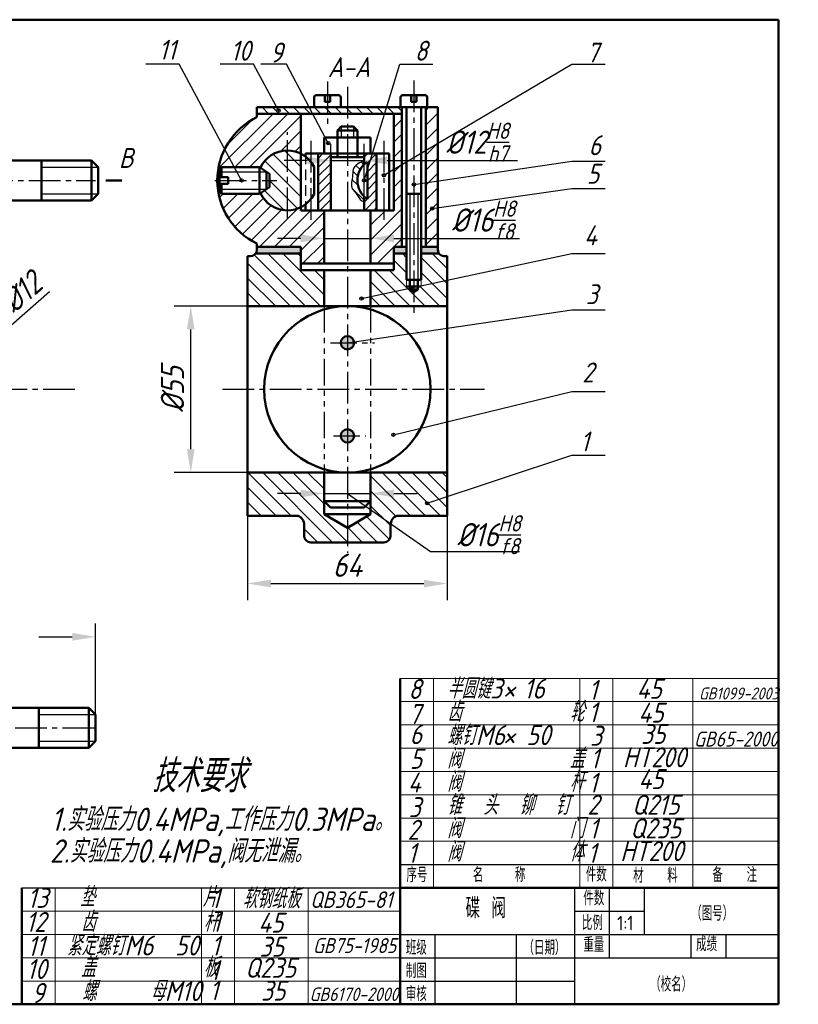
# Model space of a CAD drawing. Header units: millimetres. Extents: x -238 to -25, y 77 to 326.
# Tile 2 of 2: x -143 to -25, y 77 to 225. Entities that reach past the tile are written whole.
import ezdxf

# ---------------------------------------------------------------- set-up
doc = ezdxf.new("R2010")
doc.units = ezdxf.units.MM
doc.header["$LTSCALE"] = 0.5
doc.header["$PDMODE"] = 32
doc.header["$PDSIZE"] = 0.5
for name, pattern in [('CENTER2', [28.575, 19.05, -3.175, 3.175, -3.175]), ('DASHED2', [9.525, 6.35, -3.175]), ('PHANTOM2', [31.75, 15.875, -3.175, 3.175, -3.175, 3.175, -3.175])]:
    doc.linetypes.add(name, pattern=pattern)
for name, color, linetype in [('剖面线层', 7, 'Continuous'), ('双点化线', 170, 'PHANTOM2'), ('尺寸层', 221, 'Continuous'), ('细实线', 7, 'Continuous'), ('细实线层', 7, 'Continuous')]:
    doc.layers.add(name, color=color, linetype=linetype)
for name, color, linetype, lineweight in [('文字层', 227, 'Continuous', 20), ('点画线层', 3, 'CENTER2', 25), ('粗实线层', 1, 'Continuous', 50), ('虚线层', 6, 'DASHED2', 25)]:
    doc.layers.add(name, color=color, linetype=linetype, lineweight=lineweight)
doc.styles.add('工程字体（斜）', font='gbeitc.shx', dxfattribs={"bigfont": 'gbcbig.shx'})
doc.styles.add('工程斜体', font='gbeitc.shx', dxfattribs={"bigfont": 'gbcbig.shx'})
doc.styles.add('工程直体', font='gbenor.shx', dxfattribs={"bigfont": 'gbcbig.shx'})
doc.dimstyles.new('前后缀', dxfattribs={"dimtxt": 3.5, "dimasz": 3.5, "dimexe": 2.5, "dimexo": 0, "dimgap": 1, "dimtad": 1, "dimdsep": 46, "dimtxsty": '工程字体（斜）', "dimcen": 0, "dimadec": 0, "dimazin": 0, "dimtfac": 1, "dimtmove": 0, "dimatfit": 3, "dimfxl": 0, "dimarcsym": 0})
pattern_1 = [(135, (20.4902, -75.1625), (-1.122532, -1.122532), [])]
pattern_2 = [(45, (20.4902, -75.1625), (-1.122532, 1.122532), [])]

# ---------------------------------------------------------------- blocks, each defined once
blk = doc.blocks.new('*D32')
at = {"layer": 'Defpoints', "color": 0, "ltscale": 0.5}
for p in [(-152.5, 171.32), (-157.01, 167.36)]:
    blk.add_point(p, dxfattribs=at)
at = {"layer": '尺寸层', "color": 0, "lineweight": -2, "ltscale": 0.5}
for p, q in [((-138.06, 183.99), (-149.87, 173.63)), ((-157.01, 167.36), (-152.5, 171.32)), ((-159.64, 165.05), (-162.27, 162.74))]:
    blk.add_line(p, q, dxfattribs=at)
at = {"layer": '尺寸层', "color": 0, "ltscale": 0.5}
for points in [[(-150.25, 174.07), (-149.48, 173.19), (-152.5, 171.32)], [(-160.02, 165.49), (-159.25, 164.61), (-157.01, 167.36)]]:
    blk.add_solid(points, dxfattribs=at)
at = {"layer": '尺寸层', "color": 0, "ltscale": 0.5, "insert": (-144.46, 182.03), "char_height": 3.5, "attachment_point": 5, "rotation": 41.2673, "style": '工程字体（斜）'}
blk.add_mtext('2  %%C12', dxfattribs=at)
blk = doc.blocks.new('*D37')
at = {"layer": 'Defpoints', "color": 0, "ltscale": 0.5}
for p in [(-116.82, 181.84), (-108.28, 181.84), (-108.28, 156.84)]:
    blk.add_point(p, dxfattribs=at)
at = {"layer": '尺寸层', "color": 0, "lineweight": -2, "ltscale": 0.5}
for p, q in [((-108.28, 181.84), (-119.32, 181.84)), ((-116.82, 160.34), (-116.82, 178.34)), ((-108.28, 156.84), (-119.32, 156.84))]:
    blk.add_line(p, q, dxfattribs=at)
at = {"layer": '尺寸层', "color": 0, "ltscale": 0.5}
for points in [[(-117.41, 178.34), (-116.24, 178.34), (-116.82, 181.84)], [(-117.41, 160.34), (-116.24, 160.34), (-116.82, 156.84)]]:
    blk.add_solid(points, dxfattribs=at)
at = {"layer": '尺寸层', "color": 0, "ltscale": 0.5, "insert": (-119.57, 169.34), "char_height": 3.5, "attachment_point": 5, "rotation": 90, "style": '工程字体（斜）'}
blk.add_mtext('%%C55', dxfattribs=at)
blk = doc.blocks.new('*D38')
at = {"layer": 'Defpoints', "color": 0, "ltscale": 0.5}
for p in [(-108.28, 150.34), (-78.28, 150.34), (-78.28, 140.15)]:
    blk.add_point(p, dxfattribs=at)
at = {"layer": '尺寸层', "color": 0, "lineweight": -2, "ltscale": 0.5}
for p, q in [((-108.28, 150.34), (-108.28, 137.65)), ((-78.28, 150.34), (-78.28, 137.65)), ((-104.78, 140.15), (-81.78, 140.15))]:
    blk.add_line(p, q, dxfattribs=at)
at = {"layer": '尺寸层', "color": 0, "ltscale": 0.5}
for points in [[(-104.78, 140.73), (-104.78, 139.57), (-108.28, 140.15)], [(-81.78, 140.73), (-81.78, 139.57), (-78.28, 140.15)]]:
    blk.add_solid(points, dxfattribs=at)
at = {"layer": '尺寸层', "color": 0, "ltscale": 0.5, "insert": (-93.28, 142.9), "char_height": 3.5, "attachment_point": 5, "style": '工程字体（斜）'}
blk.add_mtext('64', dxfattribs=at)
blk = doc.blocks.new('cv')
at = {"layer": '剖面线层', "ltscale": 0.5}
h = blk.add_hatch(dxfattribs=at)
h.set_pattern_fill('ANSI31', scale=0.35, angle=90, style=0)
h.set_pattern_definition([(135, (20.4902, -75.1625), (-0.7857724, -0.7857724), [])])
h.paths.add_polyline_path([(-86.389, 136.577), (-86.389, 135.577), (-75.785, 135.577), (-75.785, 136.577)])
h.paths.add_polyline_path([(-75.785, 136.577), (-75.785, 135.577), (-72.785, 135.577), (-72.785, 136.577)])
h.paths.add_polyline_path([(-64.585, 135.577), (-64.585, 136.577), (-72.785, 136.577), (-72.785, 135.577)])
h = blk.add_hatch(dxfattribs=at)
h.set_pattern_fill('ANSI31', scale=0.5, style=0)
h.set_pattern_definition(pattern_2)
h.paths.add_polyline_path([(-64.585, 135.577), (-65.785, 135.577), (-65.785, 121.077), (-69.285, 121.077), (-69.285, 113.077), (-65.785, 113.077), (-65.785, 115.577), (-64.585, 115.577)])
h.paths.add_polyline_path([(-60.985, 115.577), (-59.181, 115.577), (-59.181, 116.082), (-59.181, 136.577), (-60.985, 136.577)])
h = blk.add_hatch(dxfattribs=at)
h.set_pattern_fill('ANSI31', scale=0.5, style=0)
h.set_pattern_definition(pattern_2)
h.paths.add_polyline_path([(-86.389, 135.072, 0.2873675), (-92.337, 125.577), (-92.026, 125.577), (-92.026, 127.277), (-91.726, 127.577), (-86.389, 127.577)])
h.paths.add_polyline_path([(-79.785, 135.577), (-86.389, 135.577), (-86.389, 135.072), (-86.389, 127.577), (-85.974, 127.577), (-85.855, 127.498, -0.4199531), (-79.785, 129.608)])
h.paths.add_polyline_path([(-86.389, 123.577), (-91.726, 123.577), (-92.026, 123.877), (-92.026, 125.577), (-92.337, 125.577, 0.2873675), (-86.389, 116.082)])
h.paths.add_polyline_path([(-76.285, 121.077), (-79.785, 121.077), (-79.785, 121.546, -0.4199531), (-85.855, 123.656), (-85.974, 123.577), (-86.389, 123.577), (-86.389, 115.577), (-79.785, 115.577), (-79.785, 113.077), (-76.285, 113.077)])
h = blk.add_hatch(dxfattribs=at)
h.set_pattern_fill('ANSI31', scale=0.5, angle=90, style=0)
h.set_pattern_definition(pattern_1)
h.paths.add_polyline_path([(-81.785, 130.077, 0.2902084), (-85.855, 127.498), (-84.474, 126.577), (-84.474, 125.577), (-83.376, 125.577), (-81.785, 125.577)])
h.paths.add_polyline_path([(-81.785, 125.577), (-84.474, 125.577), (-84.474, 124.577), (-85.855, 123.656, 0.2902084), (-81.785, 121.077)])
h.paths.add_polyline_path([(-79.785, 129.608, 0.11565), (-81.785, 130.077), (-81.785, 125.577), (-79.785, 125.577)])
h.paths.add_polyline_path([(-79.785, 125.577), (-81.785, 125.577), (-81.785, 121.077, 0.11565), (-79.785, 121.546)])
h = blk.add_hatch(dxfattribs=at)
h.set_pattern_fill('ANSI31', scale=0.3, style=0)
h.set_pattern_definition([(45, (20.4902, -75.1625), (-0.6735192, 0.6735192), [])])
h.paths.add_polyline_path([(-75.285, 125.577), (-77.185, 125.577), (-77.185, 121.077), (-75.285, 121.077)])
h.paths.add_polyline_path([(-75.285, 129.608), (-77.185, 129.608), (-77.185, 125.577), (-75.285, 125.577)])
h.paths.add_polyline_path([(-68.385, 129.608), (-70.285, 129.608), (-70.285, 127.985, -0.0477116), (-69.785, 128.396), (-69.785, 122.757, -0.0477116), (-70.285, 123.169), (-70.285, 121.077), (-68.385, 121.077)])
h = blk.add_hatch(dxfattribs=at)
h.set_pattern_fill('ANSI31', scale=0.3, angle=90, style=0)
h.set_pattern_definition([(135, (20.4902, -75.1625), (-0.6735192, -0.6735192), [])])
edge = h.paths.add_edge_path()
edge.add_line((-70.285, 127.985), (-70.285, 128.552))
edge.add_spline(control_points=[(-70.285, 128.552), (-70.503, 128.439), (-71.053, 128.154), (-71.998, 127.576), (-71.956, 126.524), (-72.076, 125.852), (-72.114, 125.577)], knot_values=[0, 0, 0, 0, 0.7485621, 1.8922913, 2.9607564, 3.7395554, 3.7395554, 3.7395554, 3.7395554], degree=3, periodic=0)
edge.add_line((-72.114, 125.577), (-71.285, 125.577))
edge.add_arc((-67.885, 125.577), 3.4, 134.90087, 180, ccw=False)
edge = h.paths.add_edge_path()
edge.add_line((-71.285, 125.577), (-72.114, 125.577))
edge.add_spline(control_points=[(-72.114, 125.577), (-72.181, 125.097), (-72.229, 124.364), (-71.282, 123.542), (-70.919, 122.598), (-70.397, 122.438), (-70.285, 122.419)], knot_values=[3.7395554, 3.7395554, 3.7395554, 3.7395554, 5.0978437, 5.9302468, 7.3480013, 7.7017248, 7.7017248, 7.7017248, 7.7017248], degree=3, periodic=0)
edge.add_line((-70.285, 122.419), (-70.285, 123.169))
edge.add_arc((-67.885, 125.577), 3.4, 180, 225.09913, ccw=False)
h = blk.add_hatch(color=7, dxfattribs=at)
h.paths.add_polyline_path([(-79.785, 114.577), (-79.785, 115.577), (-86.389, 115.577), (-86.389, 115.177, -0.1622777), (-86.589, 114.577)])
h.paths.add_polyline_path([(-65.785, 115.577), (-65.785, 114.577), (-63.885, 114.577), (-63.885, 115.577)])
h.paths.add_polyline_path([(-58.981, 114.577, -0.1622777), (-59.181, 115.177), (-59.181, 115.577), (-61.685, 115.577), (-61.685, 114.577)])
h = blk.add_hatch(dxfattribs=at)
h.set_pattern_fill('ANSI31', scale=0.5, angle=90, style=0)
h.set_pattern_definition(pattern_1)
h.paths.add_polyline_path([(-76.285, 106.677), (-76.285, 112.077), (-79.785, 112.077), (-79.785, 114.577), (-86.589, 114.577, -0.236068), (-87.389, 114.177), (-87.785, 114.177), (-87.785, 106.677)])
h.paths.add_polyline_path([(-62.785, 106.677), (-62.785, 108.83), (-63.385, 109.177), (-63.385, 109.655), (-63.885, 109.655), (-63.885, 110.655), (-63.885, 114.577), (-65.785, 114.577), (-65.785, 112.077), (-69.285, 112.077), (-69.285, 106.677)])
h.paths.add_polyline_path([(-57.785, 106.677), (-57.785, 114.259, -0.3466045), (-58.981, 114.577), (-61.685, 114.577), (-61.685, 110.655), (-61.685, 109.655), (-62.185, 109.655), (-62.185, 109.177), (-62.785, 108.83), (-62.785, 106.677)])
h.paths.add_polyline_path([(-80.2, 75.177, -0.3011101), (-79.285, 73.796), (-79.285, 72.177, 0.4142136), (-78.285, 71.177), (-72.785, 71.177), (-72.785, 73.369), (-76.285, 75.39), (-76.285, 81.677), (-87.785, 81.677), (-87.785, 75.177)])
h = blk.add_hatch(color=7, dxfattribs=at)
h.paths.add_polyline_path([(-72.785, 101.177), (-72.785, 102.177, 0.4142136), (-73.785, 101.177)])
h.paths.add_polyline_path([(-71.785, 101.177, 0.4142136), (-72.785, 102.177), (-72.785, 101.177)])
h.paths.add_polyline_path([(-73.785, 101.177, 0.4142136), (-72.785, 100.177), (-72.785, 101.177)])
h.paths.add_polyline_path([(-72.785, 101.177), (-72.785, 100.177, 0.4142136), (-71.785, 101.177)])
h = blk.add_hatch(color=7, dxfattribs=at)
h.paths.add_polyline_path([(-72.785, 88.177, 0.4142136), (-73.785, 87.177), (-72.785, 87.177)])
h.paths.add_polyline_path([(-72.785, 88.177), (-72.785, 87.177), (-71.785, 87.177, 0.4142136)])
h.paths.add_polyline_path([(-72.785, 87.177), (-73.785, 87.177, 0.4142136), (-72.785, 86.177)])
h.paths.add_polyline_path([(-71.785, 87.177), (-72.785, 87.177), (-72.785, 86.177, 0.4142136)])
h = blk.add_hatch(dxfattribs=at)
h.set_pattern_fill('ANSI31', scale=0.5, angle=90, style=0)
h.set_pattern_definition(pattern_1)
h.paths.add_polyline_path([(-62.785, 81.677), (-69.285, 81.677), (-69.285, 75.39), (-72.785, 73.369), (-72.785, 71.177), (-67.285, 71.177, 0.4142136), (-66.285, 72.177), (-66.285, 73.796, -0.3011101), (-65.371, 75.177), (-62.785, 75.177)])
h.paths.add_polyline_path([(-57.785, 81.677), (-62.785, 81.677), (-62.785, 75.177), (-57.785, 75.177)])
at = {"layer": '尺寸层', "ltscale": 0.5}
h = blk.add_hatch(color=7, dxfattribs=at)
h.paths.add_polyline_path([(-75.785, 138.377), (-76.185, 138.377), (-76.185, 137.377), (-75.785, 137.377)])
h.paths.add_polyline_path([(-75.385, 138.377), (-75.785, 138.377), (-75.785, 137.377), (-75.385, 137.377)])
h.paths.add_polyline_path([(-62.785, 138.377), (-63.185, 138.377), (-63.185, 137.377), (-62.785, 137.377)])
h.paths.add_polyline_path([(-62.385, 138.377), (-62.785, 138.377), (-62.785, 137.377), (-62.385, 137.377)])
at = {"layer": '双点化线', "color": 7, "ltscale": 0.5}
for p, q in [((-74.285, 129.077), (-74.285, 133.077)), ((-71.285, 129.077), (-71.285, 133.077)), ((-75.285, 129.077), (-72.785, 129.077)), ((-76.285, 106.677), (-76.285, 81.677)), ((-69.285, 106.677), (-69.285, 81.677)), ((-75.338, 101.177), (-68.729, 101.177)), ((-74.859, 87.177), (-70.008, 87.177))]:
    blk.add_line(p, q, dxfattribs=at)
at = {"layer": '尺寸层', "color": 7, "ltscale": 0.5}
for p, q in [((-98.067, 143.054), (-103.067, 143.054)), ((-88.679, 125.577), (-98.067, 143.054)), ((-86.917, 143.054), (-91.917, 143.054)), ((-83.139, 136.068), (-86.917, 143.054)), ((-81.917, 143.054), (-85.799, 143.054)), ((-75.652, 131.202), (-81.917, 143.054)), ((-70.285, 125.577), (-64.913, 143.054)), ((-67.285, 126.35), (-39.019, 143.054)), ((-64.913, 143.054), (-59.913, 143.054)), ((-39.019, 143.054), (-34.019, 143.054)), ((-75.285, 121.077), (-75.285, 131.078)), ((-70.285, 121.077), (-70.285, 131.078)), ((-78.785, 128.578), (-82.285, 128.578)), ((-75.285, 128.578), (-70.285, 128.578)), ((-66.785, 128.578), (-57.202, 128.578)), ((-62.785, 124.988), (-39.019, 128.459)), ((-57.202, 128.578), (-47.228, 128.578)), ((-39.019, 128.459), (-34.019, 128.459)), ((-60.033, 121.373), (-39.019, 124.36)), ((-39.019, 124.36), (-34.019, 124.36)), ((-76.285, 113.077), (-76.285, 119.37)), ((-69.285, 113.077), (-69.285, 119.37)), ((-79.785, 116.87), (-83.285, 116.87)), ((-76.285, 116.87), (-69.285, 116.87)), ((-65.785, 116.87), (-62.285, 116.87)), ((-62.285, 116.87), (-46.892, 116.87)), ((-70.663, 107.814), (-39.019, 114.596)), ((-39.019, 114.596), (-34.019, 114.596)), ((-72.785, 101.177), (-39.019, 106.119)), ((-39.019, 106.119), (-34.019, 106.119)), ((-65.876, 87.344), (-39.019, 93.831)), ((-39.019, 93.831), (-34.019, 93.831)), ((-60.785, 77.041), (-39.019, 84.291)), ((-39.019, 84.291), (-34.019, 84.291)), ((-76.285, 81.677), (-76.285, 76.016)), ((-69.285, 81.677), (-69.285, 76.016)), ((-79.785, 78.516), (-83.285, 78.516)), ((-76.285, 78.516), (-69.285, 78.516)), ((-72.785, 78.516), (-60.313, 69.79)), ((-65.785, 78.516), (-62.285, 78.516)), ((-60.313, 69.79), (-46.918, 69.79)), ((-110.655, 45.277), (-110.655, 58.996)), ((-119.18, 56.975), (-114.155, 56.975))]:
    blk.add_line(p, q, dxfattribs=at)
for p in [(-83.139, 136.068), (-75.652, 131.202), (-67.285, 126.35), (-88.679, 125.577), (-70.285, 125.577), (-62.785, 124.988), (-60.033, 121.373), (-70.663, 107.814), (-65.876, 87.344), (-60.785, 77.041)]:
    blk.add_point(p, dxfattribs=at)
for points in [[(-78.785, 129.161), (-78.785, 127.995), (-75.285, 128.578)], [(-66.785, 129.161), (-66.785, 127.995), (-70.285, 128.578)], [(-79.785, 117.453), (-79.785, 116.287), (-76.285, 116.87)], [(-65.785, 117.453), (-65.785, 116.287), (-69.285, 116.87)], [(-79.785, 79.1), (-79.785, 77.933), (-76.285, 78.516)], [(-65.785, 79.1), (-65.785, 77.933), (-69.285, 78.516)], [(-114.155, 57.559), (-114.155, 56.392), (-110.655, 56.975)]]:
    blk.add_solid(points, dxfattribs=at)
at = {"layer": '文字层', "color": 7, "ltscale": 0.5}
for p, q in [((-63.885, 110.655), (-63.885, 109.655)), ((-61.685, 110.655), (-61.685, 109.655)), ((-64.859, 50.735), (-7.984, 50.735)), ((-59.859, 19.235), (-59.859, 50.735)), ((-37.859, 19.235), (-37.859, 50.735)), ((-32.859, 19.235), (-32.859, 50.735)), ((-20.859, 19.235), (-20.859, 50.735)), ((-64.859, 47.235), (-7.984, 47.235)), ((-64.859, 43.735), (-7.984, 43.735)), ((-64.859, 40.235), (-7.984, 40.235)), ((-64.859, 36.735), (-7.984, 36.735)), ((-64.859, 33.235), (-7.984, 33.235)), ((-64.859, 29.735), (-7.984, 29.735)), ((-64.859, 26.235), (-7.984, 26.235)), ((-116.734, 1.735), (-116.734, 19.235)), ((-94.734, 1.735), (-94.734, 19.235)), ((-89.734, 1.735), (-89.734, 19.235)), ((-78.691, 1.735), (-78.691, 19.235)), ((-121.734, 15.735), (-64.859, 15.735)), ((-121.734, 12.235), (-64.859, 12.235)), ((-121.734, 8.735), (-64.859, 8.735)), ((-121.734, 5.235), (-64.859, 5.235))]:
    blk.add_line(p, q, dxfattribs=at)
at = {"layer": '点画线层', "color": 7, "ltscale": 0.5}
for p, q in [((-75.785, 140.437), (-75.785, 133.684)), ((-72.785, 139.653), (-72.785, 69.609)), ((-62.785, 140.599), (-62.785, 104.873)), ((-81.785, 119.746), (-81.785, 132.807)), ((-78.285, 131.545), (-78.285, 119.108)), ((-67.285, 131.545), (-67.285, 119.108)), ((-149.261, 125.577), (-110.649, 125.577)), ((-92.716, 125.577), (-83.376, 125.577)), ((-189.96, 94.177), (-113.567, 94.177)), ((-91.567, 94.177), (-52.171, 94.177)), ((-187.042, 43.277), (-110.649, 43.277))]:
    blk.add_line(p, q, dxfattribs=at)
at = {"layer": '粗实线层', "color": 7}
for p, q in [((-217.984, 149.735), (-7.984, 149.735)), ((-7.984, 1.735), (-7.984, 149.735)), ((-64.859, 19.235), (-64.859, 50.735)), ((-121.734, 19.235), (-121.734, 1.735)), ((-64.859, 1.735), (-64.859, 19.235)), ((-64.859, 19.235), (-7.984, 19.235)), ((-217.984, 1.735), (-7.984, 1.735))]:
    blk.add_line(p, q, dxfattribs=at)
at = {"layer": '粗实线层', "color": 7, "ltscale": 0.5}
for p, q in [((-77.785, 138.077), (-77.785, 136.577)), ((-74.085, 138.377), (-77.485, 138.377)), ((-76.185, 137.377), (-76.185, 138.377)), ((-75.385, 138.377), (-75.385, 137.377)), ((-73.785, 138.077), (-73.785, 136.577)), ((-64.785, 138.077), (-64.785, 136.577)), ((-61.085, 138.377), (-64.485, 138.377)), ((-63.185, 137.377), (-63.185, 138.377)), ((-62.385, 138.377), (-62.385, 137.377)), ((-60.785, 138.077), (-60.785, 136.577)), ((-86.389, 135.072), (-86.389, 136.577)), ((-86.389, 136.577), (-59.181, 136.577)), ((-75.385, 137.377), (-76.185, 137.377)), ((-64.585, 115.577), (-64.585, 136.577)), ((-63.885, 110.655), (-63.885, 136.577)), ((-62.385, 137.377), (-63.185, 137.377)), ((-61.685, 110.655), (-61.685, 136.577)), ((-60.985, 115.577), (-60.985, 136.577)), ((-59.181, 116.082), (-59.181, 136.577)), ((-86.389, 135.577), (-64.585, 135.577)), ((-79.785, 135.577), (-79.785, 121.077)), ((-65.785, 135.577), (-65.785, 121.077)), ((-74.285, 133.077), (-73.697, 133.665)), ((-73.697, 133.665), (-71.874, 133.665)), ((-71.285, 133.077), (-71.874, 133.665)), ((-76.278, 132.015), (-69.293, 132.015)), ((-76.278, 129.608), (-76.278, 132.015)), ((-74.285, 133.077), (-72.785, 133.077)), ((-74.285, 133.077), (-74.285, 129.077)), ((-71.285, 133.077), (-72.785, 133.077)), ((-71.285, 133.077), (-71.285, 129.077)), ((-69.293, 129.608), (-69.293, 132.015)), ((-79.085, 129.608), (-72.785, 129.608)), ((-79.085, 129.608), (-79.085, 129.177)), ((-77.185, 129.608), (-77.185, 121.077)), ((-75.285, 121.077), (-75.285, 129.608)), ((-75.285, 129.077), (-72.785, 129.077)), ((-66.485, 129.608), (-72.785, 129.608)), ((-70.285, 129.077), (-72.785, 129.077)), ((-70.285, 127.985), (-70.285, 129.608)), ((-68.385, 129.608), (-68.385, 121.077)), ((-66.485, 129.608), (-66.485, 121.077)), ((-111.261, 128.577), (-129.261, 128.577)), ((-118.761, 128.577), (-118.761, 122.577)), ((-111.261, 128.577), (-110.261, 127.577)), ((-111.261, 128.577), (-111.261, 122.577)), ((-110.261, 127.577), (-110.261, 123.577)), ((-92.026, 127.277), (-91.726, 127.577)), ((-91.726, 127.577), (-85.974, 127.577)), ((-91.726, 126.087), (-91.726, 127.577)), ((-85.974, 127.577), (-84.474, 126.577)), ((-85.974, 123.577), (-85.974, 127.577)), ((-77.785, 127.638), (-77.785, 123.515)), ((-69.785, 122.757), (-69.785, 128.396)), ((-92.026, 125.577), (-92.026, 127.277)), ((-92.026, 126.087), (-90.726, 126.087)), ((-90.726, 125.067), (-90.726, 126.087)), ((-84.924, 126.877), (-84.924, 124.277)), ((-84.474, 124.577), (-84.474, 126.577)), ((-109.093, 125.577), (-106.68, 125.577)), ((-92.026, 123.877), (-92.026, 125.577)), ((-92.026, 125.067), (-90.726, 125.067)), ((-91.726, 123.577), (-91.726, 125.067)), ((-85.974, 123.577), (-84.474, 124.577)), ((-111.261, 122.577), (-110.261, 123.577)), ((-92.026, 123.877), (-91.726, 123.577)), ((-91.726, 123.577), (-85.974, 123.577)), ((-70.285, 121.077), (-70.285, 123.169)), ((-63.885, 123.577), (-61.685, 123.577)), ((-111.261, 122.577), (-129.261, 122.577)), ((-79.085, 121.977), (-79.085, 121.077)), ((-65.785, 121.077), (-79.785, 121.077)), ((-76.285, 121.077), (-76.285, 113.077)), ((-69.285, 121.12), (-69.285, 113.077)), ((-86.389, 115.177), (-86.389, 116.082)), ((-86.389, 115.577), (-79.785, 115.577)), ((-79.785, 115.577), (-79.785, 112.077)), ((-79.785, 115.577), (-79.785, 112.077)), ((-65.785, 112.077), (-65.785, 115.577)), ((-65.785, 115.577), (-63.885, 115.577)), ((-65.785, 112.077), (-65.785, 115.577)), ((-61.685, 115.577), (-59.181, 115.577)), ((-59.181, 115.177), (-59.181, 116.082)), ((-87.785, 114.177), (-87.389, 114.177)), ((-87.785, 75.177), (-87.785, 114.177)), ((-86.589, 114.577), (-79.785, 114.577)), ((-65.785, 114.577), (-63.885, 114.577)), ((-61.685, 114.577), (-58.981, 114.577)), ((-57.785, 75.177), (-57.785, 114.259)), ((-65.785, 113.077), (-79.785, 113.077)), ((-79.785, 112.077), (-65.785, 112.077)), ((-76.285, 112.077), (-76.285, 106.677)), ((-69.285, 112.077), (-69.285, 106.677)), ((-69.285, 112.077), (-69.285, 106.677)), ((-63.885, 110.655), (-61.685, 110.655)), ((-63.885, 109.655), (-61.685, 109.655)), ((-63.385, 110.655), (-63.385, 109.655)), ((-63.385, 109.177), (-63.385, 109.655)), ((-62.185, 110.655), (-62.185, 109.655)), ((-62.185, 109.177), (-62.185, 109.655)), ((-63.385, 109.177), (-62.185, 109.177)), ((-63.385, 109.177), (-62.785, 108.83)), ((-62.785, 108.83), (-62.185, 109.177)), ((-87.785, 106.677), (-57.785, 106.677)), ((-87.785, 81.677), (-57.785, 81.677)), ((-76.285, 81.677), (-76.285, 75.39)), ((-69.285, 81.677), (-69.285, 75.39)), ((-76.285, 77.39), (-69.285, 77.39)), ((-76.285, 77.39), (-75.298, 76.39)), ((-69.285, 77.39), (-70.273, 76.39)), ((-75.298, 76.39), (-70.273, 76.39)), ((-80.2, 75.177), (-87.785, 75.177)), ((-76.285, 75.39), (-69.285, 75.39)), ((-76.285, 75.39), (-72.785, 73.369)), ((-69.285, 75.39), (-72.785, 73.369)), ((-65.371, 75.177), (-57.785, 75.177)), ((-79.285, 72.177), (-79.285, 73.796)), ((-66.285, 72.177), (-66.285, 73.796)), ((-78.285, 71.177), (-67.285, 71.177)), ((-111.655, 46.277), (-129.655, 46.277)), ((-119.155, 46.277), (-119.155, 40.277)), ((-111.655, 46.277), (-111.655, 40.277)), ((-110.655, 45.277), (-111.655, 46.277)), ((-110.655, 45.277), (-110.655, 41.277)), ((-111.655, 40.277), (-129.655, 40.277)), ((-111.655, 40.277), (-110.655, 41.277))]:
    blk.add_line(p, q, dxfattribs=at)
for centre, radius in [((-72.785, 94.177), 12.5), ((-72.785, 101.177), 1), ((-72.785, 87.177), 1)]:
    blk.add_circle(centre, radius, dxfattribs=at)
for centre, radius, start, end in [((-77.485, 138.077), 0.3, 90, 180), ((-74.085, 138.077), 0.3, 0, 90), ((-64.485, 138.077), 0.3, 90, 180), ((-61.085, 138.077), 0.3, 0, 90), ((-81.785, 125.577), 10.552, 115.86828, 244.13172), ((-81.785, 125.577), 4.5, 27.26604, 154.7327), ((-67.885, 125.577), 3.4, 123.97448, 236.02552), ((-81.785, 125.577), 4.5, 205.2673, 332.73396), ((-87.389, 115.177), 1, 270, 0), ((-58.181, 115.177), 1, 180, 293.33608), ((-80.785, 73.796), 1.5, 0, 67.03032), ((-64.785, 73.796), 1.5, 112.96968, 180), ((-78.285, 72.177), 1, 180, 270), ((-67.285, 72.177), 1, 270, 0)]:
    blk.add_arc(centre, radius, start, end, dxfattribs=at)
at = {"layer": '细实线', "color": 7, "ltscale": 0.5}
for p, q in [((-73.697, 133.665), (-73.697, 132.015)), ((-71.874, 133.665), (-71.874, 132.015)), ((-118.761, 127.577), (-110.261, 127.577)), ((-92.026, 126.877), (-84.924, 126.877)), ((-118.761, 123.577), (-110.261, 123.577)), ((-92.026, 124.277), (-84.924, 124.277)), ((-63.385, 123.577), (-63.385, 110.655)), ((-62.185, 123.577), (-62.185, 110.655)), ((-119.155, 45.277), (-110.655, 45.277)), ((-119.155, 41.277), (-110.655, 41.277))]:
    blk.add_line(p, q, dxfattribs=at)
blk.add_open_spline([(-70.285, 128.552), (-70.503, 128.439), (-71.053, 128.154), (-71.998, 127.576), (-71.937, 126.047), (-72.433, 124.541), (-71.282, 123.542), (-70.919, 122.598), (-70.397, 122.438), (-70.285, 122.419)], degree=3, knots=[0, 0, 0, 0, 0.7485621, 1.8922913, 2.9607564, 5.0978437, 5.9302468, 7.3480013, 7.7017248, 7.7017248, 7.7017248, 7.7017248], dxfattribs=at)
at = {"layer": '细实线层', "color": 7}
for p, q in [((-64.859, 22.735), (-7.984, 22.735)), ((-121.734, 19.235), (-64.859, 19.235)), ((-38.609, 1.735), (-38.609, 19.235)), ((-33.359, 8.735), (-33.359, 19.235)), ((-28.109, 12.235), (-28.109, 19.235)), ((-38.609, 15.735), (-28.109, 15.735)), ((-64.859, 12.235), (-7.984, 12.235)), ((-59.609, 1.735), (-59.609, 12.235)), ((-47.359, 1.735), (-47.359, 12.235)), ((-21.109, 8.735), (-21.109, 12.235)), ((-15.859, 8.735), (-15.859, 12.235)), ((-64.859, 8.735), (-7.984, 8.735)), ((-64.859, 5.235), (-38.609, 5.235))]:
    blk.add_line(p, q, dxfattribs=at)
at = {"layer": '虚线层', "color": 7, "ltscale": 0.5}
blk.add_line((-79.085, 129.608), (-79.085, 121.077), dxfattribs=at)
at = {"layer": '尺寸层', "color": 7, "ltscale": 0.5, "char_height": 3.5, "attachment_point": 5, "style": '工程字体（斜）'}
for s, insert in [('\\A1;%%C12{\\H0.7x;\\SH8/h7;}', (-53.214, 131.328)), ('\\A1;%%C16{\\H0.7x;\\SH8/f8;}', (-52.302, 119.62)), ('\\A1;%%C16{\\H0.7x;\\SH8/f8;}', (-51.5, 72.32))]:
    blk.add_mtext(s, dxfattribs=dict(at, insert=insert))
at = {"layer": '文字层', "color": 7, "ltscale": 0.5, "style": '工程斜体'}
for s, height, p in [('11', 3, (-101.145, 143.714)), ('10', 3, (-90.351, 143.576)), ('8', 3, (-62.675, 143.576)), ('9', 3, (-84.401, 143.299)), ('7', 3, (-36.797, 143.299)), ('A-A', 3, (-75.727, 141.114)), ('6', 3, (-36.512, 129.37)), ('B', 3, (-107.135, 127.461)), ('5', 3, (-36.789, 125.083)), ('4', 3, (-37.204, 115.818)), ('3', 3, (-36.927, 106.968)), ('2', 3, (-37.481, 95.215)), ('1', 3, (-37.757, 84.843)), ('8', 3, (-63.608, 47.638)), ('半圆键3  16', 3, (-57.793, 47.698)), ('×', 3, (-49.403, 47.554)), ('1', 3, (-36.512, 47.508)), ('45', 3, (-29.303, 47.662)), ('GB1099-2003', 1.8, (-19.914, 47.56)), ('齿          轮', 3, (-57.793, 44.198)), ('7', 3, (-63.559, 43.872)), ('1', 3, (-36.536, 44.153)), ('45', 3, (-29.037, 44.069)), ('6', 3, (-63.414, 40.845)), ('螺钉M6  50', 3, (-57.793, 40.698)), ('×', 3, (-49.403, 40.554)), ('3', 3, (-36.298, 40.597)), ('35', 3, (-28.637, 40.876)), ('GB65-2000', 2.25, (-20.681, 40.478)), ('5', 3, (-63.411, 37.132)), ('阀          盖', 3, (-57.793, 37.198)), ('1', 3, (-36.275, 37.194)), ('HT200', 3, (-31.349, 37.372)), ('技术要求', 4.9, (-102.168, 33.61)), ('阀          杆', 3, (-57.793, 33.698)), ('45', 3, (-29.037, 34.089)), ('4', 3, (-63.68, 33.576)), ('1', 3, (-36.512, 33.554)), ('3', 3, (-63.555, 29.872)), ('锥  头  铆  钉', 3, (-57.793, 30.198)), ('2', 3, (-36.714, 30.246)), ('Q215', 3, (-29.989, 30.22)), ('1.实验压力0.4MPa,工作压力0.3MPa。', 3.5, (-117.358, 27.801)), ('阀          门', 3, (-57.793, 26.698)), ('1', 3, (-36.465, 26.641)), ('Q235', 3, (-30.269, 26.678)), ('2', 3, (-63.738, 26.476)), ('2.实验压力0.4MPa,阀无泄漏。', 3.5, (-117.508, 23.028)), ('1', 3, (-63.738, 22.984)), ('阀          体', 3, (-57.793, 23.198)), ('1', 3, (-36.655, 22.989)), ('HT200', 3, (-31.749, 23.267)), ('13', 3, (-120.87, 16.227)), ('垫          片', 3, (-113.002, 16.377)), ('软钢纸板', 3, (-88.557, 16.15)), ('1', 3, (-93.268, 16.171)), ('QB365-81', 2.5, (-78.403, 16.216)), ('12', 3, (-121.142, 12.616)), ('齿          杆', 3, (-112.839, 12.633)), ('1', 3, (-93.15, 12.615)), ('45', 3, (-86.189, 12.503)), ('11', 3, (-120.87, 9.005)), ('紧定螺钉M6  50', 3, (-114.948, 9.08)), ('1', 3, (-93.268, 9.058)), ('35', 3, (-85.986, 8.885)), ('GB75-1985', 2.25, (-77.963, 9.439)), ('盖          板', 3, (-112.839, 5.811)), ('10', 3, (-121.025, 5.55)), ('1', 3, (-93.387, 5.383)), ('Q235', 3, (-88.156, 5.72)), ('9', 3, (-120.249, 1.939)), ('螺     母M10', 3, (-112.701, 2.234)), ('1', 3, (-93.506, 2.336)), ('35', 3, (-85.777, 2.283)), ('GB6170-2000', 2.025, (-78.46, 2.235))]:
    blk.add_text(s, height=height, dxfattribs=at).set_placement(p)
at = {"layer": '文字层', "color": 7, "style": '工程直体'}
for s, height, p in [('序号', 2.1875, (-63.906, 20.097)), ('名    称', 2.1875, (-53.921, 20.108)), ('件数', 2.1875, (-36.941, 20.167)), ('材   料', 2.1875, (-29.825, 20.005)), ('备   注', 2.1875, (-17.905, 20.108)), ('碟 阀', 3.0625, (-55.015, 14.669)), ('件数', 2.1875, (-37.317, 16.6)), ('（图号）', 2.1875, (-21.092, 14.311)), ('比例', 2.1875, (-37.53, 12.886)), ('重量', 2.1875, (-37.317, 9.6)), ('成绩', 2.1875, (-20.351, 9.706)), ('班级', 2.1875, (-63.994, 9.173)), ('（日期）', 2.1875, (-46.305, 9.173)), ('制图', 2.1875, (-63.994, 5.673)), ('（校名）', 2.1875, (-27.256, 3.655)), ('审核', 2.1875, (-63.994, 2.209))]:
    blk.add_text(s, height=height, dxfattribs=at).set_placement(p)
at = {"layer": '细实线层', "color": 7, "style": '工程直体'}
blk.add_text('1:1', height=2.1875, dxfattribs=at).set_placement((-32.236, 12.856))
at = {"layer": '尺寸层', "color": 7, "ltscale": 0.5}
dim = blk.add_diameter_dim_2p(p1=(-136.516, 92.198), p2=(-132.006, 96.156), text='2  %%C12', dimstyle='前后缀', override={"dimpost": '%%C<>'}, dxfattribs=at)
dim.commit()
dim.dimension.update_dxf_attribs({"geometry": '*D32', "text_midpoint": (-123.971, 106.866), "insert": (20.49, -75.163)})
dim = blk.add_linear_dim(base=(-96.335, 106.677), p1=(-87.785, 81.677), p2=(-87.785, 106.677), angle=90, text='%%C55', dimstyle='前后缀', override={"dimpost": '%%C<>'}, dxfattribs=at)
dim.commit()
dim.dimension.update_dxf_attribs({"geometry": '*D37', "text_midpoint": (-99.085, 94.177), "insert": (20.49, -75.163)})
dim = blk.add_linear_dim(base=(-57.785, 64.988), p1=(-87.785, 75.177), p2=(-57.785, 75.177), text='64', dimstyle='前后缀', override={"dimpost": '%%C<>'}, dxfattribs=at)
dim.commit()
dim.dimension.update_dxf_attribs({"geometry": '*D38', "text_midpoint": (-72.785, 67.738), "insert": (20.49, -75.163)})

msp = doc.modelspace()

# ---------------------------------------------------------------- block references
at = {"layer": '尺寸层', "color": 7}
msp.add_blockref('cv', (-20.49, 75.16), dxfattribs=at)

doc.saveas('drawing.dxf')
